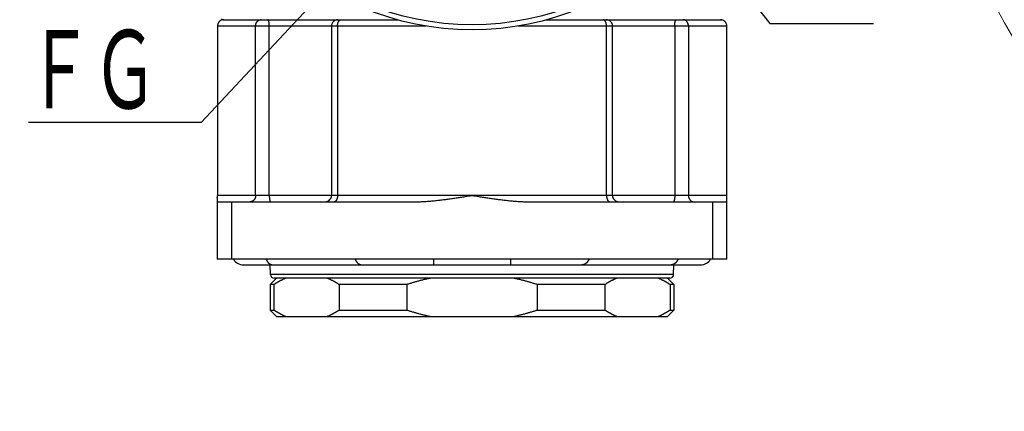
# Model space of a CAD drawing. Header units: millimetres. Extents: x 0 to 1300, y 0 to 891.
# Tile 7 of 124: x 385 to 501, y 193 to 239. Entities that reach past the tile are written whole.
import ezdxf

# ---------------------------------------------------------------- set-up
doc = ezdxf.new("R2010")
doc.units = ezdxf.units.MM
doc.header["$LTSCALE"] = 0.54643
for name, color, linetype in [('NoLayerName_001', 7, 'Continuous'), ('NoLayerName_003', 7, 'Continuous'), ('NoLayerName_006', 7, 'Continuous')]:
    doc.layers.add(name, color=color, linetype=linetype)
doc.styles.get("Standard").update_dxf_attribs({"font": 'txt', "bigfont": 'extfont2'})
doc.dimstyles.get("Standard").update_dxf_attribs({"dimtxt": 2.5, "dimasz": 2.5, "dimexe": 1, "dimexo": 1, "dimtad": 1, "dimdec": 3, "dimzin": 0, "dimdsep": 46, "dimtxsty": 'Standard', "dimcen": 2.5, "dimadec": 3, "dimazin": 0, "dimtfac": 0.75, "dimtdec": 3, "dimtmove": 0, "dimatfit": 3, "dimfxl": 1, "dimarcsym": 0})

# ---------------------------------------------------------------- blocks, each defined once
blk = doc.blocks.new('_OPEN30')
at = {"color": 0, "linetype": 'ByBlock', "lineweight": -2}
for p, q in [((-1, 0.267949), (0, 0)), ((0, 0), (-1, -0.267949)), ((0, 0), (-1, 0))]:
    blk.add_line(p, q, dxfattribs=at)
blk = doc.blocks.new('*D146')
at = {"layer": 'Defpoints', "color": 0}
for p in [(504.07, 284.92), (504.17, 284.92), (583.86, 257.46), (583.86, 257.36), (501.62, 237.45)]:
    blk.add_point(p, dxfattribs=at)
at = {"layer": 'NoLayerName_001', "color": 0, "linetype": 'Continuous', "lineweight": 13}
for p, q in [((501.07, 284.92), (485.9, 284.92)), ((583.86, 254.36), (583.86, 186.97))]:
    blk.add_line(p, q, dxfattribs=at)
blk.add_arc((583.86, 284.92), 94.95, 182.7156, 267.2844, dxfattribs=at)
at = {"layer": 'NoLayerName_001', "color": 0, "lineweight": 13, "xscale": 4.5, "yscale": 4.5, "zscale": 4.5}
for p, rotation in [((488.9, 284.92), 91.35779955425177), ((583.86, 189.97), 358.6422004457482)]:
    blk.add_blockref('_OPEN30', p, dxfattribs=dict(at, rotation=rotation))
at = {"layer": 'NoLayerName_001', "color": 0, "lineweight": 13, "insert": (522.64, 223.71), "char_height": 10.5, "attachment_point": 5, "rotation": 315}
blk.add_mtext('\\W0.8000;90%%d', dxfattribs=at)

msp = doc.modelspace()

# ---------------------------------------------------------------- linework, layer by layer
at = {"layer": 'NoLayerName_001', "color": 8, "linetype": 'Continuous', "lineweight": 25}
for p, q in [((433.9199, 210.4327), (433.9199, 209.7577)), ((442.9522, 210.4327), (442.9522, 209.7577))]:
    msp.add_line(p, q, dxfattribs=at)
at = {"layer": 'NoLayerName_001', "color": 7, "linetype": 'Continuous', "lineweight": 25}
for p, q in [((411.5091, 209.7577), (465.363, 209.7577)), ((415.411, 208.1827), (414.661, 207.4327)), ((461.461, 208.1827), (462.211, 207.4327)), ((414.661, 207.4327), (414.661, 204.4327)), ((415.1099, 207.4327), (414.661, 207.4327)), ((415.1099, 207.4327), (415.1099, 204.4327)), ((422.7911, 207.4327), (422.7911, 204.4327)), ((430.7549, 207.4327), (422.7911, 207.4327)), ((430.7549, 207.4327), (430.7549, 204.4327)), ((454.081, 207.4327), (446.1172, 207.4327)), ((446.1172, 207.4327), (446.1172, 204.4327)), ((454.081, 207.4327), (454.081, 204.4327)), ((462.211, 207.4327), (461.7622, 207.4327)), ((461.7622, 207.4327), (461.7622, 204.4327)), ((462.211, 207.4327), (462.211, 204.4327)), ((415.411, 203.6827), (414.661, 204.4327)), ((414.661, 204.4327), (415.1099, 204.4327)), ((422.7911, 204.4327), (430.7549, 204.4327)), ((446.1172, 204.4327), (454.081, 204.4327)), ((461.461, 203.6827), (462.211, 204.4327)), ((461.7622, 204.4327), (462.211, 204.4327)), ((415.4112, 203.6827), (461.4609, 203.6827))]:
    msp.add_line(p, q, dxfattribs=at)
for centre, start, end in [((411.5091, 211.1077), 210.071943, 270), ((465.363, 211.1077), 270, 329.928057)]:
    msp.add_arc(centre, 1.35, start, end, dxfattribs=at)
at = {"layer": 'NoLayerName_001', "color": 8, "linetype": 'Continuous', "lineweight": 25}
for points in [[(414.1765, 210.4308), (414.1814, 210.4193), (414.1909, 210.3961), (414.2065, 210.362), (414.2229, 210.3281), (414.2402, 210.2947), (414.2583, 210.2617), (414.2774, 210.2293), (414.2973, 210.1974), (414.3182, 210.166), (414.34, 210.1353), (414.3628, 210.1053), (414.3865, 210.076), (414.4111, 210.0476), (414.4367, 210.02), (414.4633, 209.9933), (414.4908, 209.9676), (414.5193, 209.943), (414.5488, 209.9196), (414.5792, 209.8973), (414.6106, 209.8764), (414.6428, 209.8568), (414.6759, 209.8388), (414.7098, 209.8223), (414.7445, 209.8075), (414.78, 209.7946), (414.8161, 209.7834), (414.8528, 209.7742), (414.8899, 209.7669), (414.9273, 209.7617), (414.9648, 209.7583), (414.9899, 209.7581), (415.0024, 209.7577)], [(424.6603, 210.4308), (424.6652, 210.4193), (424.6748, 210.3961), (424.6904, 210.362), (424.7067, 210.3281), (424.724, 210.2947), (424.7422, 210.2617), (424.7612, 210.2293), (424.7812, 210.1974), (424.8021, 210.166), (424.8239, 210.1353), (424.8466, 210.1053), (424.8703, 210.076), (424.895, 210.0476), (424.9206, 210.02), (424.9471, 209.9933), (424.9747, 209.9676), (425.0032, 209.943), (425.0326, 209.9196), (425.0631, 209.8973), (425.0944, 209.8764), (425.1266, 209.8568), (425.1597, 209.8388), (425.1937, 209.8223), (425.2284, 209.8075), (425.2639, 209.7946), (425.3, 209.7834), (425.3367, 209.7742), (425.3738, 209.7669), (425.4111, 209.7617), (425.4487, 209.7583), (425.4737, 209.7581), (425.4863, 209.7577)], [(452.2118, 210.4308), (452.2069, 210.4193), (452.1973, 210.3961), (452.1817, 210.362), (452.1653, 210.3281), (452.1481, 210.2947), (452.1299, 210.2617), (452.1109, 210.2293), (452.0909, 210.1974), (452.07, 210.166), (452.0482, 210.1353), (452.0255, 210.1053), (452.0018, 210.076), (451.9771, 210.0476), (451.9515, 210.02), (451.9249, 209.9933), (451.8974, 209.9676), (451.8689, 209.943), (451.8394, 209.9196), (451.809, 209.8973), (451.7777, 209.8764), (451.7454, 209.8568), (451.7123, 209.8388), (451.6784, 209.8223), (451.6437, 209.8075), (451.6082, 209.7946), (451.5721, 209.7834), (451.5354, 209.7742), (451.4983, 209.7669), (451.461, 209.7617), (451.4234, 209.7583), (451.3983, 209.7581), (451.3858, 209.7577)], [(462.6956, 210.4308), (462.6907, 210.4193), (462.6812, 210.3961), (462.6656, 210.362), (462.6492, 210.3281), (462.6319, 210.2947), (462.6138, 210.2617), (462.5947, 210.2293), (462.5748, 210.1974), (462.5539, 210.166), (462.5321, 210.1353), (462.5093, 210.1053), (462.4856, 210.076), (462.461, 210.0476), (462.4354, 210.02), (462.4088, 209.9933), (462.3813, 209.9676), (462.3528, 209.943), (462.3233, 209.9196), (462.2929, 209.8973), (462.2615, 209.8764), (462.2293, 209.8568), (462.1962, 209.8388), (462.1623, 209.8223), (462.1275, 209.8075), (462.0921, 209.7946), (462.0559, 209.7834), (462.0193, 209.7742), (461.9822, 209.7669), (461.9448, 209.7617), (461.9073, 209.7583), (461.8822, 209.7581), (461.8697, 209.7577)]]:
    msp.add_open_spline(points, degree=3, knots=[0, 0, 0, 0, 0.03754905, 0.07512833, 0.11272874, 0.15034312, 0.18796639, 0.2255957, 0.26323053, 0.30087286, 0.3385267, 0.37618787, 0.41384593, 0.4514943, 0.48913094, 0.52675867, 0.5643855, 0.60202498, 0.63969265, 0.67738018, 0.7150719, 0.7527595, 0.79044295, 0.82813121, 0.86584309, 0.90360394, 0.94140416, 0.97921038, 1.0169917, 1.05472151, 1.09237895, 1.12995043, 1.12995043, 1.12995043, 1.12995043], dxfattribs=at)
at = {"layer": 'NoLayerName_001', "color": 7, "linetype": 'Continuous', "lineweight": 25}
for points, knots in [([(416.5061, 208.1827), (416.4818, 208.1722), (416.4332, 208.1515), (416.3607, 208.1193), (416.2885, 208.0865), (416.2166, 208.053), (416.145, 208.0188), (416.0738, 207.9839), (416.0028, 207.9483), (415.9322, 207.9122), (415.8619, 207.8753), (415.792, 207.8379), (415.7223, 207.7998), (415.653, 207.7612), (415.584, 207.722), (415.5153, 207.6823), (415.4469, 207.642), (415.3788, 207.6011), (415.3111, 207.5598), (415.2437, 207.5179), (415.1766, 207.4756), (415.1321, 207.447), (415.1099, 207.4327)], [0, 0, 0, 0, 0.07930132, 0.15860458, 0.23791198, 0.31722534, 0.39654603, 0.47587495, 0.55521232, 0.63455794, 0.71391129, 0.79327148, 0.87263732, 0.95200729, 1.03137954, 1.11075194, 1.19012204, 1.26948711, 1.34884414, 1.42818984, 1.50752063, 1.58683271, 1.58683271, 1.58683271, 1.58683271]), ([(422.7911, 207.4327), (422.7688, 207.447), (422.7244, 207.4756), (422.6573, 207.5179), (422.5899, 207.5597), (422.5222, 207.601), (422.4542, 207.6418), (422.3859, 207.6821), (422.3172, 207.7219), (422.2482, 207.7611), (422.1788, 207.7997), (422.1092, 207.8378), (422.0392, 207.8752), (421.9689, 207.9121), (421.8982, 207.9483), (421.8273, 207.9838), (421.756, 208.0187), (421.6844, 208.053), (421.6125, 208.0865), (421.5403, 208.1193), (421.4678, 208.1515), (421.4192, 208.1722), (421.3949, 208.1827)], [0, 0, 0, 0, 0.07929368, 0.1585854, 0.23788037, 0.31718406, 0.39650217, 0.47583947, 0.55519391, 0.63456115, 0.71393718, 0.79331828, 0.87270105, 0.95208244, 1.03145971, 1.1108305, 1.19019277, 1.26954488, 1.34888554, 1.42821386, 1.50752934, 1.58683189, 1.58683189, 1.58683189, 1.58683189]), ([(433.5472, 208.1827), (433.4844, 208.1691), (433.3587, 208.1423), (433.1706, 208.1), (432.9828, 208.0565), (432.7952, 208.0116), (432.608, 207.9654), (432.4211, 207.9178), (432.2345, 207.8689), (432.0483, 207.8187), (431.8624, 207.7673), (431.6768, 207.7146), (431.4917, 207.6606), (431.3069, 207.6055), (431.1225, 207.5491), (430.9384, 207.4917), (430.8161, 207.4523), (430.7549, 207.4327)], [0, 0, 0, 0, 0.19276954, 0.38556485, 0.5783834, 0.77122231, 0.96407832, 1.15694786, 1.34982697, 1.5427114, 1.73559652, 1.92847743, 2.12134886, 2.31420527, 2.50704081, 2.6998493, 2.89262431, 2.89262431, 2.89262431, 2.89262431]), ([(446.1172, 207.4327), (446.056, 207.4523), (445.9337, 207.4917), (445.7496, 207.5491), (445.5652, 207.6055), (445.3804, 207.6606), (445.1952, 207.7146), (445.0097, 207.7673), (444.8238, 207.8187), (444.6376, 207.8689), (444.451, 207.9178), (444.2641, 207.9654), (444.0768, 208.0116), (443.8893, 208.0565), (443.7015, 208.1), (443.5133, 208.1423), (443.3877, 208.1691), (443.3249, 208.1827)], [0, 0, 0, 0, 0.19277501, 0.38558351, 0.57841904, 0.77127545, 0.96414689, 1.15702779, 1.34991292, 1.54279734, 1.73567645, 1.92854599, 2.12140201, 2.31424091, 2.50705946, 2.69985477, 2.89262431, 2.89262431, 2.89262431, 2.89262431]), ([(455.4772, 208.1827), (455.4529, 208.1722), (455.4043, 208.1515), (455.3318, 208.1193), (455.2596, 208.0865), (455.1877, 208.053), (455.1162, 208.0188), (455.0449, 207.9839), (454.974, 207.9483), (454.9034, 207.9122), (454.8331, 207.8753), (454.7631, 207.8379), (454.6935, 207.7998), (454.6241, 207.7612), (454.5551, 207.722), (454.4864, 207.6823), (454.418, 207.642), (454.35, 207.6011), (454.2822, 207.5598), (454.2148, 207.5179), (454.1477, 207.4756), (454.1033, 207.447), (454.081, 207.4327)], [0, 0, 0, 0, 0.07930132, 0.15860458, 0.23791198, 0.31722534, 0.39654603, 0.47587495, 0.55521232, 0.63455794, 0.71391129, 0.79327148, 0.87263732, 0.95200729, 1.03137954, 1.11075194, 1.19012204, 1.26948711, 1.34884414, 1.42818984, 1.50752063, 1.58683271, 1.58683271, 1.58683271, 1.58683271]), ([(461.7622, 207.4327), (461.74, 207.447), (461.6955, 207.4756), (461.6284, 207.5179), (461.5611, 207.5597), (461.4934, 207.601), (461.4254, 207.6418), (461.357, 207.6821), (461.2883, 207.7219), (461.2193, 207.7611), (461.15, 207.7997), (461.0803, 207.8378), (461.0103, 207.8752), (460.94, 207.9121), (460.8694, 207.9483), (460.7984, 207.9838), (460.7271, 208.0187), (460.6556, 208.053), (460.5837, 208.0865), (460.5114, 208.1193), (460.4389, 208.1515), (460.3903, 208.1722), (460.366, 208.1827)], [0, 0, 0, 0, 0.07929368, 0.1585854, 0.23788037, 0.31718406, 0.39650217, 0.47583947, 0.55519391, 0.63456115, 0.71393718, 0.79331828, 0.87270105, 0.95208244, 1.03145971, 1.1108305, 1.19019277, 1.26954488, 1.34888554, 1.42821386, 1.50752934, 1.58683189, 1.58683189, 1.58683189, 1.58683189]), ([(415.1099, 204.4327), (415.1321, 204.4184), (415.1766, 204.3898), (415.2436, 204.3475), (415.311, 204.3057), (415.3787, 204.2644), (415.4467, 204.2236), (415.5151, 204.1833), (415.5837, 204.1435), (415.6528, 204.1043), (415.7221, 204.0657), (415.7918, 204.0276), (415.8618, 203.9902), (415.9321, 203.9533), (416.0027, 203.9171), (416.0737, 203.8816), (416.1449, 203.8467), (416.2165, 203.8124), (416.2884, 203.7789), (416.3607, 203.7461), (416.4331, 203.7139), (416.4818, 203.6932), (416.5061, 203.6827)], [0, 0, 0, 0, 0.07929368, 0.1585854, 0.23788037, 0.31718406, 0.39650217, 0.47583947, 0.55519391, 0.63456115, 0.71393718, 0.79331828, 0.87270105, 0.95208244, 1.03145971, 1.1108305, 1.19019277, 1.26954488, 1.34888554, 1.42821386, 1.50752934, 1.58683189, 1.58683189, 1.58683189, 1.58683189]), ([(421.3949, 203.6827), (421.4192, 203.6932), (421.4678, 203.7139), (421.5403, 203.7461), (421.6125, 203.7789), (421.6844, 203.8124), (421.7559, 203.8466), (421.8272, 203.8815), (421.8981, 203.9171), (421.9687, 203.9533), (422.039, 203.9901), (422.109, 204.0275), (422.1786, 204.0656), (422.248, 204.1042), (422.317, 204.1434), (422.3857, 204.1831), (422.4541, 204.2234), (422.5221, 204.2643), (422.5898, 204.3056), (422.6572, 204.3475), (422.7244, 204.3898), (422.7688, 204.4184), (422.7911, 204.4327)], [0, 0, 0, 0, 0.07930132, 0.15860458, 0.23791198, 0.31722534, 0.39654603, 0.47587495, 0.55521232, 0.63455794, 0.71391129, 0.79327148, 0.87263732, 0.95200729, 1.03137954, 1.11075194, 1.19012204, 1.26948711, 1.34884414, 1.42818984, 1.50752063, 1.58683271, 1.58683271, 1.58683271, 1.58683271]), ([(430.7549, 204.4327), (430.8161, 204.4131), (430.9384, 204.3737), (431.1225, 204.3163), (431.3069, 204.2599), (431.4917, 204.2048), (431.6768, 204.1508), (431.8624, 204.0981), (432.0483, 204.0467), (432.2345, 203.9965), (432.4211, 203.9476), (432.608, 203.9), (432.7952, 203.8538), (432.9828, 203.8089), (433.1706, 203.7654), (433.3587, 203.7231), (433.4844, 203.6963), (433.5472, 203.6827)], [0, 0, 0, 0, 0.19277501, 0.38558351, 0.57841904, 0.77127545, 0.96414689, 1.15702779, 1.34991292, 1.54279734, 1.73567645, 1.92854599, 2.12140201, 2.31424091, 2.50705946, 2.69985477, 2.89262431, 2.89262431, 2.89262431, 2.89262431]), ([(443.3249, 203.6827), (443.3877, 203.6963), (443.5133, 203.7231), (443.7015, 203.7654), (443.8893, 203.8089), (444.0768, 203.8538), (444.2641, 203.9), (444.451, 203.9476), (444.6376, 203.9965), (444.8238, 204.0467), (445.0097, 204.0981), (445.1952, 204.1508), (445.3804, 204.2048), (445.5652, 204.2599), (445.7496, 204.3163), (445.9337, 204.3737), (446.056, 204.4131), (446.1172, 204.4327)], [0, 0, 0, 0, 0.19276954, 0.38556485, 0.5783834, 0.77122231, 0.96407832, 1.15694786, 1.34982697, 1.5427114, 1.73559652, 1.92847743, 2.12134886, 2.31420527, 2.50704081, 2.6998493, 2.89262431, 2.89262431, 2.89262431, 2.89262431]), ([(454.081, 204.4327), (454.1033, 204.4184), (454.1477, 204.3898), (454.2148, 204.3475), (454.2822, 204.3057), (454.3498, 204.2644), (454.4179, 204.2236), (454.4862, 204.1833), (454.5549, 204.1435), (454.6239, 204.1043), (454.6932, 204.0657), (454.7629, 204.0276), (454.8329, 203.9902), (454.9032, 203.9533), (454.9738, 203.9171), (455.0448, 203.8816), (455.1161, 203.8467), (455.1877, 203.8124), (455.2596, 203.7789), (455.3318, 203.7461), (455.4043, 203.7139), (455.4529, 203.6932), (455.4772, 203.6827)], [0, 0, 0, 0, 0.07929368, 0.1585854, 0.23788037, 0.31718406, 0.39650217, 0.47583947, 0.55519391, 0.63456115, 0.71393718, 0.79331828, 0.87270105, 0.95208244, 1.03145971, 1.1108305, 1.19019277, 1.26954488, 1.34888554, 1.42821386, 1.50752934, 1.58683189, 1.58683189, 1.58683189, 1.58683189]), ([(460.366, 203.6827), (460.3903, 203.6932), (460.4389, 203.7139), (460.5114, 203.7461), (460.5836, 203.7789), (460.6555, 203.8124), (460.7271, 203.8466), (460.7983, 203.8815), (460.8692, 203.9171), (460.9398, 203.9533), (461.0101, 203.9901), (461.0801, 204.0275), (461.1498, 204.0656), (461.2191, 204.1042), (461.2881, 204.1434), (461.3568, 204.1831), (461.4252, 204.2234), (461.4933, 204.2643), (461.561, 204.3056), (461.6284, 204.3475), (461.6955, 204.3898), (461.74, 204.4184), (461.7622, 204.4327)], [0, 0, 0, 0, 0.07930132, 0.15860458, 0.23791198, 0.31722534, 0.39654603, 0.47587495, 0.55521232, 0.63455794, 0.71391129, 0.79327148, 0.87263732, 0.95200729, 1.03137954, 1.11075194, 1.19012204, 1.26948711, 1.34884414, 1.42818984, 1.50752063, 1.58683271, 1.58683271, 1.58683271, 1.58683271])]:
    msp.add_open_spline(points, degree=3, knots=knots, dxfattribs=at)
at = {"layer": 'NoLayerName_003', "color": 7, "linetype": 'Continuous', "lineweight": 25}
msp.add_circle((438.436, 270.4327), 33, dxfattribs=at)
at = {"layer": 'NoLayerName_003', "color": 8, "linetype": 'Continuous', "lineweight": 25}
msp.add_circle((438.436, 270.4327), 32.4, dxfattribs=at)
at = {"layer": 'NoLayerName_006', "color": 8, "linetype": 'Continuous', "lineweight": 25}
for p, q in [((433.0529, 237.8827), (408.4718, 237.8827)), ((412.9553, 217.9327), (412.9553, 237.8827)), ((414.564, 217.9327), (414.564, 237.8827)), ((422.6015, 237.8827), (422.6015, 217.9327)), ((468.436, 237.8827), (443.8128, 237.8827)), ((454.2706, 217.9327), (454.2706, 237.8827)), ((462.3081, 237.8827), (462.3081, 217.9327)), ((463.9168, 237.8827), (463.9168, 217.9327)), ((468.436, 217.9327), (408.4718, 217.9327)), ((462.1795, 208.6248), (414.6926, 208.6248))]:
    msp.add_line(p, q, dxfattribs=at)
at = {"layer": 'NoLayerName_006', "color": 7, "linetype": 'Continuous', "lineweight": 25}
for p, q in [((408.4718, 237.8827), (408.4718, 217.9327)), ((409.0819, 238.6327), (422.2016, 238.6327)), ((421.8932, 237.8827), (421.8932, 217.9327)), ((422.2224, 238.6327), (429.7103, 238.6327)), ((447.1615, 238.6327), (467.836, 238.6327)), ((454.9789, 217.9327), (454.9789, 237.8827)), ((468.436, 210.4327), (468.436, 237.8827)), ((408.436, 217.6986), (408.436, 210.4327)), ((408.436, 217.1827), (431.686, 217.1827)), ((410.1242, 217.1827), (410.1242, 210.4327)), ((445.186, 217.1827), (468.436, 217.1827)), ((466.7479, 217.1827), (466.7479, 210.4327)), ((468.436, 210.4327), (408.436, 210.4327)), ((414.6926, 208.6248), (414.6728, 209.7577)), ((462.1795, 208.6248), (462.1993, 209.7577)), ((461.7296, 208.1827), (415.1425, 208.1827))]:
    msp.add_line(p, q, dxfattribs=at)
for centre, radius, start, end in [((409.1946, 237.9263), 0.7063, 106.968134, 122.860756), ((409.1958, 237.9198), 0.7129, 90.033628, 106.91413), ((422.6432, 237.8827), 0.75, 89.999862, 180), ((454.2289, 237.8827), 0.75, 0, 90.000135), ((467.686, 237.8827), 0.75, 0, 90.001683), ((407.6871, 217.9327), 0.7847, 342.636953, 359.996499), ((421.1432, 217.9327), 0.75, 269.999946, 0), ((455.7289, 217.9327), 0.75, 180, 270.000052), ((415.1425, 208.6327), 0.45, 181, 270.000019), ((461.7296, 208.6327), 0.45, 269.999981, 359)]:
    msp.add_arc(centre, radius, start, end, dxfattribs=at)
at = {"layer": 'NoLayerName_006', "color": 8, "linetype": 'Continuous', "lineweight": 25}
for centre, start, end in [((413.5926, 238.0952), 90.023216, 96.993643), ((463.2795, 238.0952), 83.006353, 89.976783)]:
    msp.add_arc(centre, 0.5375, start, end, dxfattribs=at)
at = {"layer": 'NoLayerName_006', "color": 7, "linetype": 'Continuous', "lineweight": 25}
for points, knots in [([(408.8113, 238.5196), (408.8011, 238.5126), (408.7803, 238.4989), (408.7507, 238.4761), (408.7221, 238.4519), (408.6947, 238.4261), (408.6687, 238.3989), (408.644, 238.3705), (408.6208, 238.3407), (408.5991, 238.3098), (408.579, 238.2779), (408.5606, 238.2449), (408.5438, 238.211), (408.5288, 238.1763), (408.5155, 238.1409), (408.5039, 238.105), (408.494, 238.0686), (408.486, 238.0317), (408.4796, 237.9946), (408.4752, 237.9574), (408.4723, 237.92), (408.4721, 237.8951), (408.4718, 237.8827)], [0, 0, 0, 0, 0.037275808, 0.074646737, 0.112107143, 0.149648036, 0.187258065, 0.224924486, 0.262634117, 0.300374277, 0.338133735, 0.375904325, 0.413684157, 0.451469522, 0.489251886, 0.527018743, 0.56475448, 0.602441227, 0.640059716, 0.677590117, 0.715012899, 0.752309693, 0.752309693, 0.752309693, 0.752309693]), ([(409.0819, 238.6327), (409.078, 238.6327), (409.0704, 238.6328), (409.059, 238.6332), (409.0475, 238.6339), (409.0361, 238.6349), (409.0246, 238.6362), (409.0132, 238.6377), (409.0019, 238.6396), (408.9905, 238.6417), (408.9793, 238.644), (408.9681, 238.6467), (408.9569, 238.6496), (408.9459, 238.6528), (408.935, 238.6562), (408.9241, 238.6599), (408.917, 238.6626), (408.9134, 238.6639)], [0, 0, 0, 0, 0.011432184, 0.02288628, 0.034359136, 0.045847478, 0.057347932, 0.068857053, 0.080371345, 0.091887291, 0.10340137, 0.114910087, 0.126409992, 0.13789771, 0.14936996, 0.160823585, 0.172255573, 0.172255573, 0.172255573, 0.172255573]), ([(431.686, 217.1827), (431.7767, 217.1834), (431.958, 217.1839), (432.2298, 217.1908), (432.5016, 217.2011), (432.7732, 217.215), (433.0447, 217.2322), (433.316, 217.2522), (433.587, 217.2748), (433.8578, 217.2997), (434.1284, 217.3267), (434.3988, 217.3558), (434.6689, 217.3867), (434.9389, 217.4192), (435.2086, 217.4532), (435.4782, 217.4885), (435.7476, 217.5251), (436.0169, 217.5628), (436.2861, 217.6014), (436.5551, 217.641), (436.824, 217.6813), (437.1824, 217.7359), (437.7198, 217.8193), (438.1674, 217.8904), (438.436, 217.9327)], [0, 0, 0, 0, 0.27190057, 0.54382542, 0.81578778, 1.08778662, 1.35980788, 1.63182574, 1.90380831, 2.1757543, 2.44767749, 2.71958771, 2.99149099, 3.26338989, 3.53528403, 3.80717517, 4.079068, 4.35096585, 4.62287063, 4.89478299, 5.16670242, 5.43862747, 5.98248429, 6.79823483, 6.79823483, 6.79823483, 6.79823483]), ([(438.436, 217.9327), (438.7046, 217.8904), (439.1522, 217.8193), (439.6896, 217.7359), (440.0481, 217.6813), (440.317, 217.641), (440.586, 217.6014), (440.8552, 217.5628), (441.1244, 217.5251), (441.3939, 217.4885), (441.6635, 217.4532), (441.9332, 217.4192), (442.2032, 217.3867), (442.4733, 217.3558), (442.7437, 217.3267), (443.0142, 217.2997), (443.2851, 217.2748), (443.5561, 217.2522), (443.8274, 217.2322), (444.0989, 217.215), (444.3705, 217.2011), (444.6423, 217.1908), (444.9141, 217.1839), (445.0954, 217.1834), (445.186, 217.1827)], [0, 0, 0, 0, 0.81575054, 1.35960737, 1.63153241, 1.90345184, 2.1753642, 2.44726898, 2.71916683, 2.99105966, 3.2629508, 3.53484494, 3.80674384, 4.07864712, 4.35055734, 4.62248053, 4.89442652, 5.16640909, 5.43842695, 5.71044821, 5.98244705, 6.25440941, 6.52633426, 6.79823483, 6.79823483, 6.79823483, 6.79823483])]:
    msp.add_open_spline(points, degree=3, knots=knots, dxfattribs=at)
at = {"layer": 'NoLayerName_006', "color": 8, "linetype": 'Continuous', "lineweight": 25}
for points, knots in [([(412.9553, 237.8827), (412.9555, 237.8944), (412.9557, 237.9179), (412.9579, 237.953), (412.9614, 237.9882), (412.9663, 238.0232), (412.9726, 238.058), (412.9804, 238.0925), (412.9896, 238.1267), (413.0003, 238.1606), (413.0124, 238.194), (413.026, 238.2268), (413.0411, 238.2591), (413.0576, 238.2906), (413.0755, 238.3214), (413.0948, 238.3513), (413.1155, 238.3802), (413.1375, 238.408), (413.1608, 238.4347), (413.1854, 238.46), (413.2111, 238.4841), (413.2294, 238.4988), (413.2384, 238.5063)], [0, 0, 0, 0, 0.03515103, 0.07037395, 0.105657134, 0.140990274, 0.176364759, 0.211774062, 0.247214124, 0.282683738, 0.318184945, 0.353723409, 0.389306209, 0.424917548, 0.460528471, 0.496112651, 0.531647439, 0.567114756, 0.602502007, 0.637803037, 0.67301911, 0.708159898, 0.708159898, 0.708159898, 0.708159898]), ([(413.2384, 238.5063), (413.2426, 238.5095), (413.2509, 238.516), (413.2637, 238.5252), (413.2767, 238.5342), (413.2899, 238.5429), (413.3034, 238.5512), (413.3171, 238.5591), (413.331, 238.5667), (413.3452, 238.5739), (413.3596, 238.5808), (413.3742, 238.5872), (413.3889, 238.5933), (413.4038, 238.5989), (413.4189, 238.6042), (413.4341, 238.609), (413.4494, 238.6134), (413.4648, 238.6174), (413.4803, 238.6209), (413.4958, 238.624), (413.5114, 238.6267), (413.5219, 238.628), (413.5271, 238.6287)], [0, 0, 0, 0, 0.01578443, 0.031567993, 0.047357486, 0.063160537, 0.078985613, 0.094840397, 0.110723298, 0.126629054, 0.142552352, 0.158487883, 0.174430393, 0.190374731, 0.206315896, 0.222249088, 0.238169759, 0.254073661, 0.269956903, 0.285815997, 0.30164792, 0.317450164, 0.317450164, 0.317450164, 0.317450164]), ([(414.4293, 238.6182), (414.4289, 238.6186), (414.428, 238.6194), (414.4266, 238.6205), (414.4252, 238.6217), (414.4237, 238.6228), (414.4222, 238.6238), (414.4207, 238.6248), (414.4192, 238.6258), (414.4176, 238.6267), (414.416, 238.6276), (414.4143, 238.6284), (414.4126, 238.6292), (414.4109, 238.6299), (414.4092, 238.6305), (414.4074, 238.6311), (414.4057, 238.6316), (414.4039, 238.632), (414.4021, 238.6323), (414.4003, 238.6325), (414.3985, 238.6327), (414.3973, 238.6327), (414.3967, 238.6327)], [0, 0, 0, 0, 0.0018055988, 0.0036095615, 0.005414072, 0.0072216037, 0.0090349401, 0.0108571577, 0.0126893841, 0.0145292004, 0.016374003, 0.0182213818, 0.0200691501, 0.0219153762, 0.0237584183, 0.0255969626, 0.0274300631, 0.0292571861, 0.0310782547, 0.0328936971, 0.0347044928, 0.0365122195, 0.0365122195, 0.0365122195, 0.0365122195]), ([(414.4651, 238.567), (414.4647, 238.568), (414.4637, 238.5698), (414.4623, 238.5726), (414.4608, 238.5754), (414.4593, 238.5781), (414.4578, 238.5809), (414.4562, 238.5836), (414.4546, 238.5863), (414.453, 238.589), (414.4513, 238.5916), (414.4496, 238.5943), (414.4478, 238.5969), (414.446, 238.5995), (414.4441, 238.602), (414.4422, 238.6045), (414.4402, 238.6069), (414.4381, 238.6093), (414.436, 238.6116), (414.4339, 238.6139), (414.4316, 238.6161), (414.4301, 238.6175), (414.4293, 238.6182)], [0, 0, 0, 0, 0.0031305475, 0.0062596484, 0.0093889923, 0.0125203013, 0.0156553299, 0.0187958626, 0.0219427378, 0.0250942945, 0.0282486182, 0.0314039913, 0.0345589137, 0.0377121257, 0.0408626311, 0.0440097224, 0.0471530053, 0.0502924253, 0.0534282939, 0.0565613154, 0.0596926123, 0.0628237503, 0.0628237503, 0.0628237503, 0.0628237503]), ([(414.564, 237.8827), (414.564, 237.892), (414.5639, 237.9105), (414.5636, 237.9383), (414.5631, 237.9662), (414.5623, 237.994), (414.5613, 238.0218), (414.5601, 238.0496), (414.5585, 238.0775), (414.5568, 238.1052), (414.5547, 238.133), (414.5523, 238.1607), (414.5497, 238.1884), (414.5467, 238.2161), (414.5435, 238.2437), (414.5399, 238.2713), (414.5359, 238.2988), (414.5316, 238.3263), (414.5269, 238.3537), (414.5218, 238.381), (414.5161, 238.4083), (414.5098, 238.4354), (414.503, 238.4624), (414.4954, 238.4893), (414.4868, 238.5158), (414.4771, 238.5419), (414.469, 238.5586), (414.4651, 238.567)], [0, 0, 0, 0, 0.027813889, 0.055640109, 0.083475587, 0.11131748, 0.139163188, 0.167010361, 0.194856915, 0.222701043, 0.250541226, 0.278376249, 0.306205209, 0.33402753, 0.361842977, 0.389651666, 0.417454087, 0.445251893, 0.473049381, 0.500853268, 0.528672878, 0.556520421, 0.584410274, 0.612321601, 0.640199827, 0.668022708, 0.695815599, 0.695815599, 0.695815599, 0.695815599]), ([(422.6015, 237.8827), (422.6016, 237.8928), (422.6017, 237.9129), (422.6026, 237.9431), (422.6042, 237.9733), (422.6064, 238.0036), (422.6093, 238.0338), (422.6129, 238.0639), (422.6171, 238.0939), (422.6221, 238.1239), (422.6279, 238.1536), (422.6343, 238.1832), (422.6416, 238.2126), (422.6496, 238.2418), (422.6584, 238.2708), (422.6681, 238.2994), (422.6786, 238.3278), (422.6899, 238.3557), (422.7023, 238.3833), (422.7157, 238.4103), (422.7303, 238.4368), (422.7461, 238.4627), (422.7631, 238.4878), (422.7815, 238.5119), (422.8014, 238.5348), (422.8225, 238.5565), (422.8382, 238.5691), (422.8459, 238.5756)], [0, 0, 0, 0, 0.030174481, 0.060407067, 0.090684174, 0.120993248, 0.151322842, 0.181662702, 0.212003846, 0.242338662, 0.272660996, 0.30296625, 0.333251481, 0.363515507, 0.393759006, 0.423984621, 0.454194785, 0.484387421, 0.514566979, 0.544748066, 0.574956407, 0.605229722, 0.635588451, 0.665954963, 0.696257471, 0.72646796, 0.756610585, 0.756610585, 0.756610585, 0.756610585]), ([(422.8459, 238.5756), (422.847, 238.5765), (422.8493, 238.5782), (422.8527, 238.5808), (422.8562, 238.5834), (422.8597, 238.5858), (422.8632, 238.5883), (422.8668, 238.5907), (422.8704, 238.593), (422.874, 238.5953), (422.8777, 238.5975), (422.8814, 238.5997), (422.8851, 238.6019), (422.8889, 238.6039), (422.8927, 238.6059), (422.8965, 238.6079), (422.9004, 238.6098), (422.9043, 238.6116), (422.9082, 238.6133), (422.9122, 238.615), (422.9161, 238.6167), (422.9188, 238.6177), (422.9202, 238.6182)], [0, 0, 0, 0, 0.0042892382, 0.0085782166, 0.012867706, 0.0171585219, 0.0214515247, 0.0257474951, 0.0300462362, 0.0343470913, 0.0386494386, 0.0429526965, 0.0472563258, 0.0515598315, 0.0558627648, 0.0601647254, 0.0644653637, 0.0687643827, 0.0730615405, 0.0773566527, 0.0816495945, 0.085940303, 0.085940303, 0.085940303, 0.085940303]), ([(422.9202, 238.6182), (422.9218, 238.6188), (422.9251, 238.62), (422.9301, 238.6217), (422.9351, 238.6233), (422.9401, 238.6247), (422.9452, 238.6261), (422.9504, 238.6273), (422.9555, 238.6284), (422.9607, 238.6294), (422.9659, 238.6303), (422.9712, 238.631), (422.9764, 238.6316), (422.9816, 238.6321), (422.9869, 238.6324), (422.9921, 238.6327), (422.9956, 238.6327), (422.9974, 238.6327)], [0, 0, 0, 0, 0.0052440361, 0.0104989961, 0.0157628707, 0.021033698, 0.0263095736, 0.0315886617, 0.0368692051, 0.0421495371, 0.0474280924, 0.0527034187, 0.0579741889, 0.0632392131, 0.0684974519, 0.0737480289, 0.0789902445, 0.0789902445, 0.0789902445, 0.0789902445]), ([(453.9519, 238.6182), (453.9503, 238.6188), (453.947, 238.62), (453.942, 238.6217), (453.937, 238.6233), (453.9319, 238.6247), (453.9268, 238.6261), (453.9217, 238.6273), (453.9166, 238.6284), (453.9114, 238.6294), (453.9062, 238.6303), (453.9009, 238.631), (453.8957, 238.6316), (453.8905, 238.6321), (453.8852, 238.6324), (453.88, 238.6327), (453.8765, 238.6327), (453.8747, 238.6327)], [0, 0, 0, 0, 0.0052440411, 0.010499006, 0.0157628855, 0.0210337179, 0.0263095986, 0.0315886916, 0.0368692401, 0.0421495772, 0.0474281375, 0.0527034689, 0.0579742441, 0.0632392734, 0.0684975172, 0.0737480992, 0.0789903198, 0.0789903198, 0.0789903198, 0.0789903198]), ([(454.0262, 238.5756), (454.0251, 238.5765), (454.0228, 238.5782), (454.0194, 238.5808), (454.0159, 238.5834), (454.0124, 238.5858), (454.0089, 238.5883), (454.0053, 238.5907), (454.0017, 238.593), (453.9981, 238.5953), (453.9944, 238.5975), (453.9907, 238.5997), (453.987, 238.6019), (453.9832, 238.6039), (453.9794, 238.6059), (453.9755, 238.6079), (453.9717, 238.6098), (453.9678, 238.6116), (453.9639, 238.6133), (453.9599, 238.615), (453.9559, 238.6167), (453.9533, 238.6177), (453.9519, 238.6182)], [0, 0, 0, 0, 0.0042892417, 0.0085782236, 0.0128677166, 0.017158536, 0.0214515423, 0.0257475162, 0.0300462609, 0.0343471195, 0.0386494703, 0.0429527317, 0.0472563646, 0.0515598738, 0.0558628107, 0.0601647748, 0.0644654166, 0.0687644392, 0.0730616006, 0.0773567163, 0.0816496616, 0.0859403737, 0.0859403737, 0.0859403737, 0.0859403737]), ([(454.2706, 237.8827), (454.2705, 237.8928), (454.2704, 237.9129), (454.2694, 237.9431), (454.2679, 237.9733), (454.2657, 238.0036), (454.2628, 238.0338), (454.2592, 238.0639), (454.2549, 238.0939), (454.2499, 238.1239), (454.2442, 238.1536), (454.2377, 238.1832), (454.2305, 238.2126), (454.2225, 238.2418), (454.2136, 238.2708), (454.204, 238.2994), (454.1935, 238.3278), (454.1821, 238.3557), (454.1698, 238.3833), (454.1563, 238.4103), (454.1418, 238.4368), (454.126, 238.4627), (454.109, 238.4878), (454.0906, 238.5119), (454.0707, 238.5348), (454.0495, 238.5565), (454.0338, 238.5691), (454.0262, 238.5756)], [0, 0, 0, 0, 0.030174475, 0.060407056, 0.090684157, 0.120993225, 0.151322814, 0.181662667, 0.212003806, 0.242338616, 0.272660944, 0.302966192, 0.333251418, 0.363515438, 0.393758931, 0.42398454, 0.454194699, 0.484387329, 0.514566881, 0.544747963, 0.574956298, 0.605229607, 0.635588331, 0.665954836, 0.696257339, 0.726467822, 0.756610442, 0.756610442, 0.756610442, 0.756610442]), ([(462.3081, 237.8827), (462.3081, 237.892), (462.3081, 237.9105), (462.3085, 237.9383), (462.309, 237.9662), (462.3098, 237.994), (462.3108, 238.0218), (462.312, 238.0496), (462.3135, 238.0775), (462.3153, 238.1052), (462.3174, 238.133), (462.3197, 238.1607), (462.3224, 238.1884), (462.3253, 238.2161), (462.3286, 238.2437), (462.3322, 238.2713), (462.3362, 238.2988), (462.3405, 238.3263), (462.3452, 238.3537), (462.3503, 238.381), (462.356, 238.4083), (462.3622, 238.4354), (462.3691, 238.4624), (462.3766, 238.4893), (462.3853, 238.5158), (462.395, 238.5419), (462.4031, 238.5586), (462.4069, 238.567)], [0, 0, 0, 0, 0.027813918, 0.055640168, 0.083475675, 0.111317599, 0.139163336, 0.167010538, 0.194857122, 0.22270128, 0.250541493, 0.278376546, 0.306205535, 0.334027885, 0.361843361, 0.389652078, 0.417454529, 0.445252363, 0.47304988, 0.500853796, 0.528673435, 0.556521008, 0.584410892, 0.612322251, 0.640200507, 0.668023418, 0.695816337, 0.695816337, 0.695816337, 0.695816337]), ([(462.4069, 238.567), (462.4074, 238.568), (462.4083, 238.5698), (462.4098, 238.5726), (462.4112, 238.5754), (462.4128, 238.5781), (462.4143, 238.5809), (462.4159, 238.5836), (462.4175, 238.5863), (462.4191, 238.589), (462.4208, 238.5916), (462.4225, 238.5943), (462.4243, 238.5969), (462.4261, 238.5995), (462.428, 238.602), (462.4299, 238.6045), (462.4319, 238.6069), (462.434, 238.6093), (462.4361, 238.6116), (462.4382, 238.6139), (462.4405, 238.6161), (462.442, 238.6175), (462.4428, 238.6182)], [0, 0, 0, 0, 0.0031304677, 0.006259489, 0.0093887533, 0.0125199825, 0.0156549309, 0.0187953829, 0.0219421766, 0.0250936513, 0.0282478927, 0.0314031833, 0.0345580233, 0.0377111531, 0.0408615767, 0.0440085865, 0.0471517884, 0.0502911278, 0.0534269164, 0.0565598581, 0.0596910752, 0.0628221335, 0.0628221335, 0.0628221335, 0.0628221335]), ([(462.4428, 238.6182), (462.4432, 238.6186), (462.4441, 238.6194), (462.4455, 238.6205), (462.4469, 238.6217), (462.4484, 238.6228), (462.4498, 238.6238), (462.4514, 238.6248), (462.4529, 238.6258), (462.4545, 238.6267), (462.4561, 238.6276), (462.4578, 238.6284), (462.4595, 238.6292), (462.4612, 238.6299), (462.4629, 238.6305), (462.4647, 238.6311), (462.4664, 238.6316), (462.4682, 238.632), (462.47, 238.6323), (462.4718, 238.6325), (462.4736, 238.6327), (462.4748, 238.6327), (462.4754, 238.6327)], [0, 0, 0, 0, 0.0018056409, 0.0036096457, 0.0054141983, 0.0072217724, 0.0090351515, 0.0108574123, 0.0126896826, 0.0145295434, 0.0163743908, 0.0182218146, 0.0200696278, 0.0219158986, 0.0237589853, 0.0255975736, 0.0274307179, 0.0292578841, 0.0310789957, 0.0328944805, 0.0347053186, 0.0365130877, 0.0365130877, 0.0365130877, 0.0365130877]), ([(463.6336, 238.5063), (463.6295, 238.5095), (463.6212, 238.516), (463.6084, 238.5252), (463.5954, 238.5342), (463.5822, 238.5429), (463.5687, 238.5512), (463.555, 238.5591), (463.541, 238.5667), (463.5269, 238.5739), (463.5125, 238.5808), (463.4979, 238.5872), (463.4832, 238.5933), (463.4683, 238.5989), (463.4532, 238.6042), (463.438, 238.609), (463.4227, 238.6134), (463.4073, 238.6174), (463.3918, 238.6209), (463.3763, 238.624), (463.3607, 238.6267), (463.3502, 238.628), (463.345, 238.6287)], [0, 0, 0, 0, 0.01578478, 0.031568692, 0.047358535, 0.063161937, 0.078987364, 0.094842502, 0.110725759, 0.126631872, 0.142555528, 0.158491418, 0.174434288, 0.190378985, 0.206320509, 0.22225406, 0.238175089, 0.254079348, 0.269962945, 0.285822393, 0.301654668, 0.317457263, 0.317457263, 0.317457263, 0.317457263]), ([(463.9168, 237.8827), (463.9165, 237.8944), (463.9164, 237.9179), (463.9142, 237.953), (463.9107, 237.9882), (463.9058, 238.0232), (463.8994, 238.058), (463.8917, 238.0925), (463.8824, 238.1267), (463.8718, 238.1606), (463.8597, 238.194), (463.8461, 238.2268), (463.831, 238.2591), (463.8145, 238.2906), (463.7966, 238.3214), (463.7773, 238.3513), (463.7566, 238.3802), (463.7346, 238.408), (463.7113, 238.4347), (463.6867, 238.46), (463.661, 238.4841), (463.6427, 238.4988), (463.6336, 238.5063)], [0, 0, 0, 0, 0.035150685, 0.070373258, 0.105656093, 0.140988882, 0.176363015, 0.211771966, 0.247211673, 0.282680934, 0.318181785, 0.353719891, 0.389302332, 0.42491331, 0.460523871, 0.49610769, 0.53164212, 0.567109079, 0.602495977, 0.637796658, 0.673012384, 0.708152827, 0.708152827, 0.708152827, 0.708152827]), ([(412.5621, 217.2398), (412.5583, 217.238), (412.5507, 217.2343), (412.5392, 217.2292), (412.5277, 217.2243), (412.5159, 217.2197), (412.5041, 217.2153), (412.4922, 217.2112), (412.4802, 217.2074), (412.468, 217.2038), (412.4558, 217.2005), (412.4435, 217.1974), (412.4312, 217.1947), (412.4188, 217.1922), (412.4063, 217.19), (412.3938, 217.188), (412.3812, 217.1864), (412.3687, 217.1851), (412.3561, 217.184), (412.3435, 217.1833), (412.3309, 217.1828), (412.3225, 217.1828), (412.3183, 217.1827)], [0, 0, 0, 0, 0.012577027, 0.025153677, 0.037734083, 0.050322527, 0.062923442, 0.07554045, 0.088172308, 0.100816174, 0.113469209, 0.126128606, 0.138791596, 0.151455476, 0.164117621, 0.176775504, 0.189426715, 0.202068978, 0.214700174, 0.227318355, 0.239921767, 0.252508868, 0.252508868, 0.252508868, 0.252508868]), ([(412.9553, 217.9327), (412.955, 217.9189), (412.9548, 217.8912), (412.9517, 217.8497), (412.9469, 217.8083), (412.94, 217.7671), (412.9312, 217.7262), (412.9203, 217.6857), (412.9075, 217.6457), (412.8925, 217.6065), (412.8755, 217.568), (412.8564, 217.5304), (412.8352, 217.4939), (412.812, 217.4585), (412.7867, 217.4245), (412.7596, 217.392), (412.7308, 217.3613), (412.7002, 217.3324), (412.6679, 217.3056), (412.6341, 217.2811), (412.599, 217.2587), (412.5743, 217.2463), (412.5621, 217.2398)], [0, 0, 0, 0, 0.041460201, 0.08304973, 0.124743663, 0.166520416, 0.208362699, 0.250258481, 0.292201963, 0.334194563, 0.376245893, 0.418374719, 0.46060603, 0.502916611, 0.545243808, 0.587528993, 0.629721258, 0.671780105, 0.713678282, 0.75540477, 0.79696789, 0.838398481, 0.838398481, 0.838398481, 0.838398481]), ([(414.564, 217.9327), (414.564, 217.9261), (414.564, 217.9129), (414.5642, 217.8932), (414.5645, 217.8734), (414.5649, 217.8536), (414.5654, 217.8338), (414.566, 217.8141), (414.5668, 217.7943), (414.5677, 217.7745), (414.5687, 217.7548), (414.5698, 217.735), (414.5711, 217.7153), (414.5725, 217.6956), (414.5741, 217.6758), (414.5758, 217.6561), (414.5776, 217.6364), (414.5796, 217.6167), (414.5817, 217.597), (414.584, 217.5774), (414.5864, 217.5578), (414.589, 217.5382), (414.5918, 217.5186), (414.5947, 217.4991), (414.5979, 217.4796), (414.6013, 217.4602), (414.6049, 217.4407), (414.6088, 217.4213), (414.6131, 217.4019), (414.6176, 217.3825), (414.6225, 217.3632), (414.6277, 217.344), (414.6332, 217.3252), (414.6391, 217.3066), (414.6454, 217.2884), (414.6525, 217.2702), (414.6609, 217.2517), (414.6708, 217.2331), (414.6819, 217.2144), (414.692, 217.2039), (414.6966, 217.1985)], [0, 0, 0, 0, 0.019774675, 0.039550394, 0.059327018, 0.07910445, 0.098882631, 0.118661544, 0.138441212, 0.158221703, 0.178003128, 0.19778564, 0.217569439, 0.237354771, 0.25714193, 0.276931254, 0.296723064, 0.316515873, 0.336306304, 0.356091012, 0.375866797, 0.395630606, 0.415379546, 0.435112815, 0.454841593, 0.474582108, 0.494351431, 0.514167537, 0.534049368, 0.553997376, 0.573940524, 0.593792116, 0.613466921, 0.632881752, 0.652084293, 0.671477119, 0.691549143, 0.712805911, 0.734879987, 0.756263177, 0.756263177, 0.756263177, 0.756263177]), ([(414.6966, 217.1985), (414.702, 217.1947), (414.7115, 217.1849), (414.7251, 217.1841), (414.7313, 217.1827)], [0, 0, 0, 0, 0.0198121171, 0.038850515, 0.038850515, 0.038850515, 0.038850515]), ([(422.6015, 217.9327), (422.6014, 217.924), (422.6014, 217.9065), (422.6006, 217.8803), (422.5994, 217.8541), (422.5977, 217.8279), (422.5955, 217.8018), (422.5928, 217.7757), (422.5896, 217.7496), (422.5859, 217.7236), (422.5816, 217.6977), (422.5769, 217.6719), (422.5716, 217.6461), (422.5657, 217.6205), (422.5593, 217.5949), (422.5523, 217.5696), (422.5447, 217.5444), (422.5364, 217.5195), (422.5274, 217.4948), (422.5177, 217.4704), (422.5073, 217.4463), (422.4961, 217.4226), (422.4841, 217.3992), (422.4712, 217.3763), (422.4575, 217.3539), (422.4429, 217.3322), (422.4274, 217.3111), (422.4108, 217.2908), (422.3931, 217.2714), (422.374, 217.2533), (422.3534, 217.2365), (422.3313, 217.2214), (422.3079, 217.2083), (422.2833, 217.1974), (422.2579, 217.1893), (422.232, 217.1837), (422.2144, 217.1833), (422.2056, 217.1827)], [0, 0, 0, 0, 0.026198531, 0.052406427, 0.078622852, 0.104847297, 0.131079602, 0.157319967, 0.183568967, 0.209827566, 0.236097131, 0.262379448, 0.288676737, 0.314989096, 0.341306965, 0.367620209, 0.39392127, 0.420205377, 0.446470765, 0.472718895, 0.498954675, 0.525186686, 0.551427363, 0.577681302, 0.603927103, 0.630147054, 0.656333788, 0.68249313, 0.708662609, 0.734927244, 0.761424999, 0.788225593, 0.815146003, 0.842000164, 0.868658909, 0.895071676, 0.921291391, 0.921291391, 0.921291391, 0.921291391]), ([(454.2706, 217.9327), (454.2707, 217.924), (454.2707, 217.9065), (454.2715, 217.8803), (454.2727, 217.8541), (454.2744, 217.8279), (454.2766, 217.8018), (454.2793, 217.7757), (454.2825, 217.7496), (454.2862, 217.7236), (454.2904, 217.6977), (454.2952, 217.6719), (454.3005, 217.6461), (454.3064, 217.6205), (454.3128, 217.5949), (454.3198, 217.5696), (454.3274, 217.5444), (454.3357, 217.5195), (454.3447, 217.4948), (454.3544, 217.4704), (454.3648, 217.4463), (454.376, 217.4226), (454.388, 217.3992), (454.4009, 217.3763), (454.4146, 217.3539), (454.4292, 217.3322), (454.4447, 217.3111), (454.4613, 217.2908), (454.479, 217.2714), (454.498, 217.2533), (454.5186, 217.2365), (454.5408, 217.2214), (454.5642, 217.2083), (454.5888, 217.1974), (454.6142, 217.1893), (454.6401, 217.1837), (454.6577, 217.1833), (454.6664, 217.1827)], [0, 0, 0, 0, 0.026198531, 0.052406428, 0.078622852, 0.104847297, 0.131079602, 0.157319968, 0.183568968, 0.209827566, 0.236097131, 0.262379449, 0.288676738, 0.314989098, 0.341306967, 0.367620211, 0.393921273, 0.42020538, 0.446470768, 0.472718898, 0.498954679, 0.525186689, 0.551427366, 0.577681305, 0.603927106, 0.630147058, 0.656333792, 0.682493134, 0.708662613, 0.734927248, 0.761425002, 0.788225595, 0.815146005, 0.842000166, 0.868658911, 0.895071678, 0.921291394, 0.921291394, 0.921291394, 0.921291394]), ([(462.1755, 217.1985), (462.1701, 217.1947), (462.1606, 217.1849), (462.1469, 217.1841), (462.1408, 217.1827)], [0, 0, 0, 0, 0.0198121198, 0.0388505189, 0.0388505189, 0.0388505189, 0.0388505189]), ([(462.3081, 217.9327), (462.3081, 217.9261), (462.3081, 217.9129), (462.3079, 217.8932), (462.3076, 217.8734), (462.3072, 217.8536), (462.3067, 217.8338), (462.3061, 217.8141), (462.3053, 217.7943), (462.3044, 217.7745), (462.3034, 217.7548), (462.3022, 217.735), (462.301, 217.7153), (462.2996, 217.6956), (462.298, 217.6758), (462.2963, 217.6561), (462.2945, 217.6364), (462.2925, 217.6167), (462.2904, 217.597), (462.2881, 217.5774), (462.2857, 217.5578), (462.2831, 217.5382), (462.2803, 217.5186), (462.2773, 217.4991), (462.2742, 217.4796), (462.2708, 217.4602), (462.2672, 217.4407), (462.2632, 217.4213), (462.259, 217.4019), (462.2545, 217.3825), (462.2496, 217.3632), (462.2444, 217.344), (462.2389, 217.3252), (462.233, 217.3066), (462.2267, 217.2884), (462.2195, 217.2702), (462.2112, 217.2517), (462.2013, 217.2331), (462.1902, 217.2144), (462.1801, 217.2039), (462.1755, 217.1985)], [0, 0, 0, 0, 0.019774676, 0.039550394, 0.059327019, 0.079104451, 0.098882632, 0.118661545, 0.138441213, 0.158221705, 0.178003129, 0.197785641, 0.217569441, 0.237354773, 0.257141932, 0.276931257, 0.296723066, 0.316515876, 0.336306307, 0.356091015, 0.3758668, 0.395630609, 0.415379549, 0.435112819, 0.454841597, 0.474582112, 0.494351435, 0.514167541, 0.534049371, 0.553997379, 0.573940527, 0.59379212, 0.613466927, 0.63288176, 0.652084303, 0.671477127, 0.691549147, 0.712805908, 0.734879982, 0.756263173, 0.756263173, 0.756263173, 0.756263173]), ([(463.9168, 217.9327), (463.9171, 217.9189), (463.9173, 217.8912), (463.9204, 217.8497), (463.9252, 217.8083), (463.932, 217.7671), (463.9409, 217.7262), (463.9517, 217.6857), (463.9646, 217.6457), (463.9796, 217.6065), (463.9966, 217.568), (464.0157, 217.5304), (464.0369, 217.4939), (464.0601, 217.4585), (464.0853, 217.4245), (464.1124, 217.392), (464.1413, 217.3613), (464.1719, 217.3324), (464.2041, 217.3056), (464.238, 217.2811), (464.273, 217.2587), (464.2978, 217.2463), (464.31, 217.2398)], [0, 0, 0, 0, 0.041459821, 0.083048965, 0.124742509, 0.166518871, 0.208360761, 0.25025615, 0.292199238, 0.334191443, 0.376242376, 0.418370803, 0.460601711, 0.502911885, 0.545238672, 0.587523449, 0.629715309, 0.671773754, 0.713671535, 0.755397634, 0.796960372, 0.838390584, 0.838390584, 0.838390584, 0.838390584]), ([(464.31, 217.2398), (464.3138, 217.238), (464.3213, 217.2344), (464.3328, 217.2292), (464.3444, 217.2243), (464.3561, 217.2197), (464.368, 217.2153), (464.3799, 217.2112), (464.3919, 217.2074), (464.404, 217.2038), (464.4163, 217.2005), (464.4285, 217.1974), (464.4409, 217.1947), (464.4533, 217.1922), (464.4658, 217.19), (464.4783, 217.188), (464.4908, 217.1864), (464.5034, 217.1851), (464.516, 217.184), (464.5286, 217.1833), (464.5412, 217.1828), (464.5496, 217.1828), (464.5538, 217.1827)], [0, 0, 0, 0, 0.012577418, 0.025154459, 0.037735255, 0.050324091, 0.062925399, 0.075542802, 0.088175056, 0.100819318, 0.113472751, 0.126132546, 0.138795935, 0.151460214, 0.164122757, 0.176781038, 0.189432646, 0.202075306, 0.214706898, 0.227325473, 0.239929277, 0.252516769, 0.252516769, 0.252516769, 0.252516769])]:
    msp.add_open_spline(points, degree=3, knots=knots, dxfattribs=at)

# ---------------------------------------------------------------- texts
at = {"layer": 'NoLayerName_001', "color": 3, "linetype": 'Continuous', "lineweight": 13, "char_height": 10.5, "line_spacing_factor": 0.771429}
for s, insert, attachment_point in [('\\A1;\\W0.6667;Ｕ', (478.6245, 238.8148), 7), ('\\A1;\\W0.6667;ＦＧ', (401.4315, 227.1667), 9)]:
    msp.add_mtext(s, dxfattribs=dict(at, insert=insert, attachment_point=attachment_point))

# ---------------------------------------------------------------- dimensions: what is measured, and where the dimension line sits
at = {"layer": 'NoLayerName_001', "color": 3, "linetype": 'Continuous', "lineweight": 13}
dim = msp.add_angular_dim_2l(base=(501.6249, 237.4453), line1=((583.8569, 257.3646), (583.8569, 257.4646)), line2=((504.0658, 284.922), (504.1658, 284.922)), text='\\W0.8000;<>', dimstyle='Standard', override={"dimtxt": 10.5, "dimasz": 4.5, "dimexe": 3, "dimexo": 3, "dimgap": 3, "dimblk": 'OPEN30', "dimclrd": 0, "dimclre": 0, "dimclrt": 0, "dimazin": 2, "dimtp": 0, "dimtm": 0, "dimlwd": 13, "dimlwe": 13}, dxfattribs=at)
dim.commit()
dim.dimension.update_dxf_attribs({"geometry": '*D146', "text_midpoint": (516.7148, 217.7798), "dimtype": 162})

# ---------------------------------------------------------------- leaders
at = {"layer": 'NoLayerName_001', "color": 3, "linetype": 'Continuous', "lineweight": 13, "annotation_type": 0, "has_hookline": 1}
for points, hookline_direction, text_width in [([(448.186, 270.4327), (473.4995, 238.1898), (477.9995, 238.1898)], 0, 7.0704), ([(438.436, 260.6827), (406.5565, 226.5417), (402.0565, 226.5417)], 1, 15.2328)]:
    msp.add_leader(points, dimstyle='Standard', override={"dimtxt": 10.5, "dimasz": 4.5, "dimldrblk": 'OPEN30'}, dxfattribs=dict(at, hookline_direction=hookline_direction, text_width=text_width))

doc.saveas('drawing.dxf')
